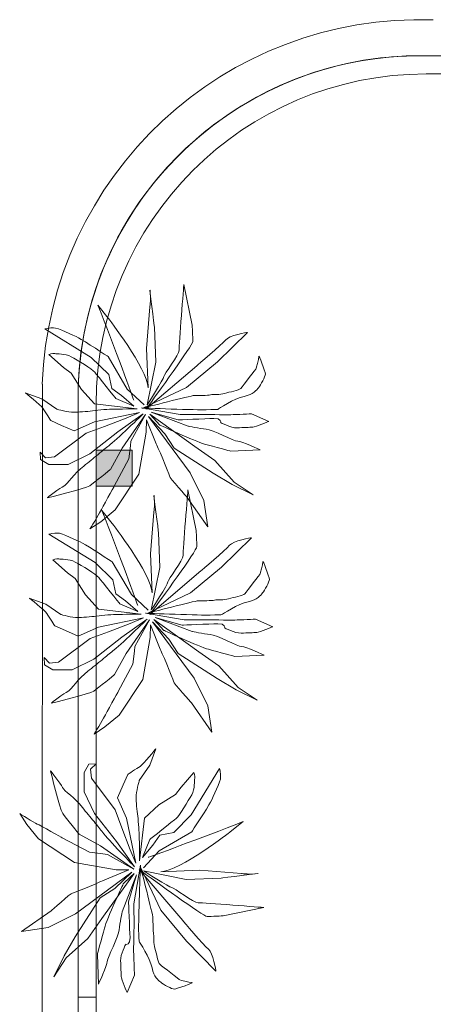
# Model space of a CAD drawing. Header units: millimetres. Extents: x 99250 to 122845, y -19292 to 18303.
# Tile 17 of 99: x 100057 to 101809, y 14136 to 18303. Entities that reach past the tile are written whole.
import ezdxf

# ---------------------------------------------------------------- set-up
doc = ezdxf.new("R2010")
doc.units = ezdxf.units.MM
doc.header["$MEASUREMENT"] = 0
doc.layers.add('IRISH HOUSE_HYD AIRPORT_DRAINAGE LAYOUT 1$0$GREY SCALE', color=8, linetype='Continuous')
doc.layers.add('IRISH HOUSE_HYD AIRPORT_DRAINAGE LAYOUT 1$0$GREYSCALE', color=8, linetype='Continuous', lineweight=0)
doc.layers.add('M-MEP-ELPR-EQUIP', color=6, linetype='Continuous', lineweight=20)

# ---------------------------------------------------------------- blocks, each defined once
blk = doc.blocks.new('IRISH HOUSE_HYD AIRPORT_DRAINAGE LAYOUT 1$0$FLOOR PLAN')
at = {"layer": 'IRISH HOUSE_HYD AIRPORT_DRAINAGE LAYOUT 1$0$GREYSCALE', "lineweight": 0, "ltscale": 0.25}
h = blk.add_hatch(color=8, dxfattribs=at)
h.dxf.hatch_style = 1
h.paths.add_polyline_path([(381, 16480.8), (381, 16328.4), (533.4, 16328.4), (533.4, 16480.8)])
at = {"layer": 'IRISH HOUSE_HYD AIRPORT_DRAINAGE LAYOUT 1$0$GREYSCALE', "color": 8, "lineweight": 0, "ltscale": 0.25}
for p, q in [((1701.8, 18149.4), (3932.4, 18149.4)), ((1806, 18149.4), (3932.4, 18149.4)), ((21163.6, 18149.4), (1806, 18149.4)), ((3932.4, 18073.2), (1778, 18073.2)), ((305.4, 16757.9), (305.1, 10115.7)), ((304.8, 14166.1), (304.8, 16752.4)), ((381, 16676.2), (381, 14166.1)), ((304.8, 14166.1), (304.8, 16665.9)), ((381, 16480.8), (533.4, 16480.8)), ((381, 16328.4), (381, 16480.8)), ((533.4, 16480.8), (533.4, 16328.4)), ((533.4, 16328.4), (381, 16328.4)), ((381, 14166.1), (304.8, 14166.1)), ((381, 14166.1), (381, 4141))]:
    blk.add_line(p, q, dxfattribs=at)
at = {"layer": 'IRISH HOUSE_HYD AIRPORT_DRAINAGE LAYOUT 1$0$GREYSCALE', "color": 8, "lineweight": 0, "ltscale": 0.2}
blk.add_line((153, 16760.7), (152.7, 10251.7), dxfattribs=at)
blk.add_arc((1751.6, 16703.2), 1599.7, 87.9509, 177.9393, dxfattribs=at)
at = {"layer": 'IRISH HOUSE_HYD AIRPORT_DRAINAGE LAYOUT 1$0$GREYSCALE', "color": 8, "lineweight": 0, "ltscale": 0.25}
for centre, radius, start, end in [((1751.6, 16703.2), 1447.3, 87.8468, 181.475), ((1751.6, 16702.7), 1447.6, 91.9701, 178.0299), ((1751.6, 16703.2), 1447.3, 87.8457, 177.8337), ((1778, 16676.2), 1397, 90, 180)]:
    blk.add_arc(centre, radius, start, end, dxfattribs=at)
at = {"layer": 'IRISH HOUSE_HYD AIRPORT_DRAINAGE LAYOUT 1$0$GREYSCALE', "color": 8, "lineweight": 0}
for points, knots in [([(597.2, 16672.9), (597.2, 16672.9), (668.1, 16782.7), (667.7, 16792), (667.4, 16801.3), (733, 16885.8), (732.2, 16904.6), (731.4, 16923.4), (752.4, 17181.7), (752.4, 17181.7)], [9, 9, 9, 9, 10, 10, 10, 11, 11, 11, 12, 12, 12, 12]), ([(608.6, 17087.9), (608.6, 17087.9), (613.3, 17129), (609, 17157), (604.7, 17185.1), (627.9, 17000.8), (627.9, 17000.8)], [5, 5, 5, 5, 6, 6, 6, 7, 7, 7, 7]), ([(787.6, 17010.4), (787.6, 17010.4), (789.8, 16957.2), (790.4, 16941.5), (791, 16927.5), (632.2, 16709.5), (598.2, 16662.7)], [13, 13, 13, 13, 14, 14, 14, 15, 15, 15, 15]), ([(163.4, 16994.4), (163.4, 16994.4), (185.2, 16998.4), (200.9, 16999.1), (216.6, 16999.7), (283.8, 16968), (306.3, 16956.3)], [129, 129, 129, 129, 130, 130, 130, 131, 131, 131, 131]), ([(1058.9, 16826.8), (1058.9, 16826.8), (1069.9, 16864.9), (1069.4, 16877.4), (1068.9, 16889.9), (1097.2, 16812.5), (1097.5, 16803.2), (1097.9, 16793.8), (1077.4, 16755.3), (1068.5, 16745.4)], [27, 27, 27, 27, 28, 28, 28, 29, 29, 29, 30, 30, 30, 30]), ([(582.1, 16659.8), (582.1, 16659.8), (780.9, 16711.8), (796.7, 16712.4), (812.3, 16713.1), (853.1, 16711.7), (865.6, 16715.2)], [22, 22, 22, 22, 23, 23, 23, 24, 24, 24, 24]), ([(214.9, 16654.2), (214.9, 16654.2), (265.7, 16640.6), (284.5, 16641.4), (303.3, 16642.1), (341, 16643.7), (365.9, 16647.8), (390.8, 16652), (437.9, 16653.9), (453.6, 16654.5), (469.2, 16655.2), (554, 16655.5), (554, 16655.5)], [110, 110, 110, 110, 111, 111, 111, 112, 112, 112, 113, 113, 113, 114, 114, 114, 114]), ([(896.4, 16653.7), (896.4, 16653.7), (874.5, 16652.9), (846.2, 16651.7), (817.9, 16650.6), (572.7, 16659.4), (572.7, 16659.4)], [32, 32, 32, 32, 33, 33, 33, 34, 34, 34, 34]), ([(834.4, 16632.4), (834.4, 16632.4), (925.5, 16629.8), (950.6, 16630.8), (975.7, 16631.9), (1038.4, 16634.4), (1038.4, 16634.4)], [36, 36, 36, 36, 37, 37, 37, 38, 38, 38, 38]), ([(908, 16597.7), (908, 16597.7), (913.5, 16616.7), (879, 16615.3), (844.6, 16613.9), (728.6, 16609.2), (728.6, 16609.2)], [42, 42, 42, 42, 43, 43, 43, 44, 44, 44, 44]), ([(1111.9, 16602.8), (1111.9, 16602.8), (1056.4, 16578.6), (1043.9, 16578.1), (1031.3, 16577.6), (1006.3, 16576.6), (978, 16575.4), (949.8, 16574.3), (908, 16597.7), (908, 16597.7)], [39, 39, 39, 39, 40, 40, 40, 41, 41, 41, 42, 42, 42, 42]), ([(846.4, 16570.1), (874.7, 16568.1), (964.7, 16518.4), (980.3, 16519), (996, 16519.7), (1076, 16482.1), (1076, 16482.1)], [47, 47, 47, 47, 48, 48, 48, 49, 49, 49, 49]), ([(767, 16281), (767, 16281), (691.5, 16362.8), (691.1, 16372.2), (690.8, 16381.5), (635.4, 16508.1), (635.4, 16508.1)], [67, 67, 67, 67, 68, 68, 68, 69, 69, 69, 69]), ([(614.3, 15804), (614.3, 15804), (685.1, 15913.7), (684.8, 15923.1), (684.4, 15932.4), (750, 16016.8), (749.2, 16035.7), (748.5, 16054.5), (769.4, 16312.8), (769.4, 16312.8)], [9, 9, 9, 9, 10, 10, 10, 11, 11, 11, 12, 12, 12, 12]), ([(625.6, 16219), (625.6, 16219), (630.3, 16260), (626, 16288.1), (621.7, 16316.1), (645, 16131.9), (645, 16131.9)], [5, 5, 5, 5, 6, 6, 6, 7, 7, 7, 7]), ([(180.4, 16125.4), (180.4, 16125.4), (202.2, 16129.5), (217.9, 16130.1), (233.7, 16130.8), (300.8, 16099), (323.3, 16087.3)], [129, 129, 129, 129, 130, 130, 130, 131, 131, 131, 131]), ([(804.6, 16141.5), (804.6, 16141.5), (806.8, 16088.2), (807.4, 16072.6), (808, 16058.5), (649.2, 15840.5), (615.2, 15793.8)], [13, 13, 13, 13, 14, 14, 14, 15, 15, 15, 15]), ([(1075.9, 15957.8), (1075.9, 15957.8), (1086.9, 15996), (1086.4, 16008.5), (1085.9, 16021), (1114.2, 15943.6), (1114.6, 15934.2), (1114.9, 15924.9), (1094.4, 15886.3), (1085.5, 15876.5)], [27, 27, 27, 27, 28, 28, 28, 29, 29, 29, 30, 30, 30, 30]), ([(599.1, 15790.8), (599.1, 15790.8), (798, 15842.9), (813.7, 15843.5), (829.3, 15844.1), (870.2, 15842.7), (882.6, 15846.3)], [22, 22, 22, 22, 23, 23, 23, 24, 24, 24, 24]), ([(232, 15785.3), (232, 15785.3), (282.7, 15771.7), (301.5, 15772.4), (320.3, 15773.2), (358, 15774.7), (382.9, 15778.9), (407.9, 15783.1), (454.9, 15785), (470.6, 15785.6), (486.2, 15786.2), (571, 15786.5), (571, 15786.5)], [110, 110, 110, 110, 111, 111, 111, 112, 112, 112, 113, 113, 113, 114, 114, 114, 114]), ([(913.4, 15784.8), (913.4, 15784.8), (891.5, 15783.9), (863.2, 15782.8), (834.9, 15781.6), (589.7, 15790.5), (589.7, 15790.5)], [32, 32, 32, 32, 33, 33, 33, 34, 34, 34, 34]), ([(851.4, 15763.4), (851.4, 15763.4), (942.5, 15760.9), (967.6, 15761.9), (992.7, 15762.9), (1055.4, 15765.5), (1055.4, 15765.5)], [36, 36, 36, 36, 37, 37, 37, 38, 38, 38, 38]), ([(925, 15728.7), (925, 15728.7), (930.6, 15747.8), (896, 15746.4), (861.6, 15745), (745.6, 15740.3), (745.6, 15740.3)], [42, 42, 42, 42, 43, 43, 43, 44, 44, 44, 44]), ([(1128.9, 15733.8), (1128.9, 15733.8), (1073.5, 15709.7), (1060.9, 15709.2), (1048.3, 15708.6), (1023.3, 15707.6), (995, 15706.5), (966.9, 15705.3), (925, 15728.7), (925, 15728.7)], [39, 39, 39, 39, 40, 40, 40, 41, 41, 41, 42, 42, 42, 42]), ([(863.4, 15701.1), (891.8, 15699.1), (981.7, 15649.4), (997.3, 15650.1), (1013, 15650.7), (1093, 15613.1), (1093, 15613.1)], [47, 47, 47, 47, 48, 48, 48, 49, 49, 49, 49]), ([(784.1, 15412.1), (784.1, 15412.1), (708.5, 15493.9), (708.1, 15503.3), (707.8, 15512.6), (652.4, 15639.1), (652.4, 15639.1)], [67, 67, 67, 67, 68, 68, 68, 69, 69, 69, 69]), ([(903.4, 15134.2), (903.4, 15134.2), (907.4, 15112.4), (908, 15096.6), (908.7, 15080.9), (876.9, 15013.7), (865.2, 14991.3)], [129, 129, 129, 129, 130, 130, 130, 131, 131, 131, 131]), ([(563.2, 15082.6), (563.2, 15082.6), (549.6, 15031.8), (550.3, 15013), (551.1, 14994.3), (552.6, 14956.6), (556.8, 14931.7), (561, 14906.7), (562.9, 14859.7), (563.5, 14844), (564.2, 14828.3), (564.5, 14743.5), (564.5, 14743.5)], [110, 110, 110, 110, 111, 111, 111, 112, 112, 112, 113, 113, 113, 114, 114, 114, 114]), ([(562.7, 14401.2), (562.7, 14401.2), (561.8, 14423.1), (560.7, 14451.3), (559.5, 14479.6), (568.4, 14724.9), (568.4, 14724.9)], [32, 32, 32, 32, 33, 33, 33, 34, 34, 34, 34]), ([(568.8, 14715.4), (568.8, 14715.4), (620.8, 14516.6), (621.4, 14500.9), (622.1, 14485.2), (620.7, 14444.4), (624.2, 14431.9)], [22, 22, 22, 22, 23, 23, 23, 24, 24, 24, 24]), ([(919.4, 14509.9), (919.4, 14509.9), (866.2, 14507.8), (850.5, 14507.1), (836.5, 14506.6), (618.5, 14665.3), (571.7, 14699.4)], [13, 13, 13, 13, 14, 14, 14, 15, 15, 15, 15]), ([(581.9, 14700.3), (581.9, 14700.3), (691.6, 14629.4), (701, 14629.8), (710.3, 14630.2), (794.7, 14564.6), (813.6, 14565.3), (832.4, 14566.1), (1090.7, 14545.2), (1090.7, 14545.2)], [9, 9, 9, 9, 10, 10, 10, 11, 11, 11, 12, 12, 12, 12]), ([(996.9, 14688.9), (996.9, 14688.9), (1038, 14684.3), (1066, 14688.6), (1094, 14692.9), (909.8, 14669.6), (909.8, 14669.6)], [5, 5, 5, 5, 6, 6, 6, 7, 7, 7, 7]), ([(190, 14530.5), (190, 14530.5), (271.8, 14606), (281.2, 14606.4), (290.5, 14606.8), (417.1, 14662.2), (417.1, 14662.2)], [67, 67, 67, 67, 68, 68, 68, 69, 69, 69, 69]), ([(506.7, 14389.5), (506.7, 14389.5), (525.7, 14384), (524.3, 14418.5), (522.9, 14452.9), (518.2, 14569), (518.2, 14569)], [42, 42, 42, 42, 43, 43, 43, 44, 44, 44, 44]), ([(541.3, 14463.1), (541.3, 14463.1), (538.8, 14372), (539.8, 14347), (540.8, 14321.9), (543.4, 14259.1), (543.4, 14259.1)], [36, 36, 36, 36, 37, 37, 37, 38, 38, 38, 38]), ([(479, 14451.2), (477, 14422.8), (427.4, 14332.8), (428, 14317.3), (428.6, 14301.6), (391.1, 14221.5), (391.1, 14221.5)], [47, 47, 47, 47, 48, 48, 48, 49, 49, 49, 49]), ([(511.7, 14185.7), (511.7, 14185.7), (487.6, 14241.1), (487.1, 14253.7), (486.6, 14266.3), (485.5, 14291.3), (484.4, 14319.6), (483.2, 14347.7), (506.7, 14389.5), (506.7, 14389.5)], [39, 39, 39, 39, 40, 40, 40, 41, 41, 41, 42, 42, 42, 42]), ([(735.8, 14238.7), (735.8, 14238.7), (773.9, 14227.6), (786.4, 14228.1), (798.9, 14228.6), (721.5, 14200.4), (712.2, 14200), (702.8, 14199.6), (664.3, 14220.1), (654.4, 14229.1)], [27, 27, 27, 27, 28, 28, 28, 29, 29, 29, 30, 30, 30, 30])]:
    blk.add_open_spline(points, degree=3, knots=knots, dxfattribs=at)
for points in [[(752.4, 17181.7), (752.4, 17181.7), (787.6, 17010.4), (787.6, 17010.4)], [(539.9, 16692.6), (539.9, 16692.6), (458.5, 16918.6), (388.5, 17094.7)], [(388.5, 17094.7), (388.5, 17094.7), (431.6, 17040), (431.6, 17040)], [(593.8, 16911.5), (593.8, 16911.5), (608.6, 17087.9), (608.6, 17087.9)], [(431.6, 17040), (431.6, 17040), (597.3, 16826.9), (600.6, 16745.3)], [(359.9, 16873.7), (359.9, 16873.7), (163.4, 16994.4), (163.4, 16994.4)], [(627.9, 17000.8), (627.9, 17000.8), (633.9, 16853.5), (633.9, 16853.5)], [(1021.2, 16979.1), (1021.2, 16979.1), (894.4, 16854.6), (894.4, 16854.6)], [(928.4, 16947.1), (943.2, 16966.6), (1021.2, 16979.1), (1021.2, 16979.1)], [(306.3, 16956.3), (328.7, 16944.7), (431.9, 16876.7), (431.9, 16876.7)], [(807.2, 16838.5), (807.2, 16838.5), (913.4, 16927.6), (928.4, 16947.1)], [(180.4, 16885.3), (180.4, 16885.3), (195.9, 16892.1), (205.4, 16889.5)], [(242.2, 16831.3), (242.2, 16831.3), (180.4, 16885.3), (180.4, 16885.3)], [(205.4, 16889.5), (214.8, 16886.7), (249.2, 16891.3), (274.9, 16876.5)], [(600.6, 16745.3), (600.6, 16745.3), (593.8, 16911.5), (593.8, 16911.5)], [(274.9, 16876.5), (300.7, 16861.9), (365, 16823.7), (374.9, 16811.5)], [(435, 16801.4), (435, 16801.4), (359.9, 16873.7), (359.9, 16873.7)], [(431.9, 16876.7), (431.9, 16876.7), (512.9, 16738.6), (512.9, 16738.6)], [(591.7, 16653.9), (591.7, 16653.9), (807.2, 16838.5), (807.2, 16838.5)], [(633.9, 16853.5), (633.9, 16853.5), (597.2, 16672.9), (597.2, 16672.9)], [(894.4, 16854.6), (894.4, 16854.6), (763.8, 16745.8), (763.8, 16745.8)], [(274.6, 16807.4), (274.6, 16807.4), (242.2, 16831.3), (242.2, 16831.3)], [(318.3, 16737), (318.3, 16737), (274.6, 16807.4), (274.6, 16807.4)], [(374.9, 16811.5), (384.9, 16799.3), (464.3, 16698.9), (464.3, 16698.9)], [(446.8, 16742.2), (446.8, 16742.2), (435, 16801.4), (435, 16801.4)], [(993.2, 16742.3), (1002.2, 16752.2), (1058.9, 16826.8), (1058.9, 16826.8)], [(155.1, 16658.1), (145.1, 16673.4), (80.2, 16724.2), (80.2, 16724.2)], [(80.2, 16724.2), (80.2, 16724.2), (150.3, 16698.7), (150.3, 16698.7)], [(374.2, 16676.4), (374.2, 16676.4), (318.3, 16737), (318.3, 16737)], [(488.9, 16712.5), (488.9, 16712.5), (446.8, 16742.2), (446.8, 16742.2)], [(540.9, 16667.5), (540.9, 16667.5), (488.9, 16712.5), (488.9, 16712.5)], [(512.9, 16738.6), (512.9, 16738.6), (584.6, 16672.4), (584.6, 16672.4)], [(763.8, 16745.8), (763.8, 16745.8), (582.1, 16659.8), (582.1, 16659.8)], [(865.6, 16715.2), (878, 16718.9), (903.3, 16713.6), (925, 16720.9)], [(925, 16720.9), (946.6, 16728), (984.2, 16732.6), (993.2, 16742.3)], [(1068.5, 16745.4), (1059.4, 16735.7), (1047.7, 16716.3), (1007.2, 16708.5)], [(150.3, 16698.7), (150.3, 16698.7), (214.9, 16654.2), (214.9, 16654.2)], [(554, 16655.5), (554, 16655.5), (374.2, 16676.4), (374.2, 16676.4)], [(464.3, 16698.9), (464.3, 16698.9), (540.9, 16667.5), (540.9, 16667.5)], [(1007.2, 16708.5), (966.7, 16700.5), (896.4, 16653.7), (896.4, 16653.7)], [(188.6, 16606.1), (188.6, 16606.1), (165.2, 16642.8), (155.1, 16658.1)], [(564, 16640.2), (564, 16640.2), (374.1, 16601.1), (374.1, 16601.1)], [(434.7, 16499.9), (462.2, 16519.9), (580, 16634.6), (580, 16634.6)], [(580, 16634.6), (580, 16634.6), (473.2, 16558), (473.2, 16558)], [(589.5, 16631.9), (589.5, 16631.9), (491.6, 16489.7), (491.6, 16489.7)], [(508.5, 16616), (508.5, 16616), (564, 16640.2), (564, 16640.2)], [(528.1, 16519.4), (528.1, 16519.4), (589.5, 16631.9), (589.5, 16631.9)], [(572.7, 16659.4), (572.7, 16659.4), (737.1, 16631.6), (737.1, 16631.6)], [(598.2, 16662.7), (594, 16657.1), (591.7, 16653.9), (591.7, 16653.9)], [(623.8, 16616.1), (623.8, 16616.1), (608.3, 16632.6), (608.3, 16632.6)], [(608.3, 16632.6), (608.3, 16632.6), (799.1, 16495.9), (799.1, 16495.9)], [(728.6, 16609.2), (728.6, 16609.2), (614.1, 16642.3), (614.1, 16642.3)], [(614.1, 16642.3), (614.1, 16642.3), (770.4, 16582.7), (770.4, 16582.7)], [(737.1, 16631.6), (737.1, 16631.6), (834.4, 16632.4), (834.4, 16632.4)], [(1038.4, 16634.4), (1038.4, 16634.4), (1111.9, 16602.8), (1111.9, 16602.8)], [(233.5, 16585.9), (233.5, 16585.9), (188.6, 16606.1), (188.6, 16606.1)], [(287.7, 16563), (287.7, 16563), (233.5, 16585.9), (233.5, 16585.9)], [(374.1, 16601.1), (374.1, 16601.1), (287.7, 16563), (287.7, 16563)], [(415.7, 16580.7), (415.7, 16580.7), (508.5, 16616), (508.5, 16616)], [(593.5, 16610), (593.5, 16610), (592.5, 16556.6), (592.5, 16556.6)], [(635.4, 16508.1), (635.4, 16508.1), (593.5, 16610), (593.5, 16610)], [(671.4, 16550.4), (671.4, 16550.4), (602.4, 16622.9), (602.4, 16622.9)], [(602.4, 16622.9), (602.4, 16622.9), (778.5, 16385.1), (778.5, 16385.1)], [(651, 16587.2), (651, 16587.2), (623.8, 16616.1), (623.8, 16616.1)], [(839.5, 16507), (798.2, 16517.8), (651, 16587.2), (651, 16587.2)], [(204.2, 16452.8), (204.2, 16452.8), (338.4, 16552.5), (338.4, 16552.5)], [(338.4, 16552.5), (338.4, 16552.5), (415.7, 16580.7), (415.7, 16580.7)], [(473.2, 16558), (473.2, 16558), (354.5, 16465.2), (354.5, 16465.2)], [(592.5, 16556.6), (592.5, 16556.6), (562.1, 16379.6), (562.1, 16379.6)], [(711.5, 16489.2), (711.5, 16489.2), (671.4, 16550.4), (671.4, 16550.4)], [(770.4, 16582.7), (770.4, 16582.7), (818, 16572), (846.4, 16570.1)], [(525.7, 16499.7), (525.7, 16499.7), (528.1, 16519.4), (528.1, 16519.4)], [(950.7, 16477), (950.7, 16477), (880.8, 16496.1), (839.5, 16507)], [(145.1, 16441), (145.1, 16441), (143.8, 16472.3), (143.8, 16472.3)], [(143.8, 16472.3), (143.8, 16472.3), (166.8, 16448.1), (166.8, 16448.1)], [(354.5, 16465.2), (354.5, 16465.2), (262.1, 16420.6), (262.1, 16420.6)], [(328.3, 16413.9), (349.1, 16429.7), (370, 16447.2), (389, 16463.1)], [(389, 16463.1), (406, 16477.4), (421.7, 16490.5), (434.7, 16499.9)], [(491.6, 16489.7), (491.6, 16489.7), (441.9, 16399.7), (441.9, 16399.7)], [(518.7, 16443.7), (518.7, 16443.7), (525.7, 16499.7), (525.7, 16499.7)], [(876, 16382.9), (876, 16382.9), (711.5, 16489.2), (711.5, 16489.2)], [(799.1, 16495.9), (799.1, 16495.9), (883.3, 16436.5), (883.3, 16436.5)], [(1076, 16482.1), (1076, 16482.1), (950.7, 16477), (950.7, 16477)], [(180.5, 16420.5), (180.5, 16420.5), (145.1, 16441), (145.1, 16441)], [(166.8, 16448.1), (166.8, 16448.1), (204.2, 16452.8), (204.2, 16452.8)], [(262.1, 16420.6), (262.1, 16420.6), (180.5, 16420.5), (180.5, 16420.5)], [(457.4, 16328.1), (457.4, 16328.1), (518.7, 16443.7), (518.7, 16443.7)], [(883.3, 16436.5), (883.3, 16436.5), (965.3, 16345.6), (965.3, 16345.6)], [(243.9, 16328.8), (259.3, 16335.8), (288.8, 16384), (328.3, 16413.9)], [(441.9, 16399.7), (441.9, 16399.7), (372, 16343.5), (353.7, 16330.2)], [(562.1, 16379.6), (562.1, 16379.6), (461.5, 16227.9), (461.5, 16227.9)], [(778.5, 16385.1), (778.5, 16385.1), (836.7, 16268.2), (836.7, 16268.2)], [(956.4, 16335.9), (956.4, 16335.9), (876, 16382.9), (876, 16382.9)], [(1046, 16292.4), (1046, 16292.4), (956.4, 16335.9), (956.4, 16335.9)], [(965.3, 16345.6), (965.3, 16345.6), (1046, 16292.4), (1046, 16292.4)], [(353.7, 16330.2), (335.4, 16317), (173.7, 16279), (173.7, 16279)], [(173.7, 16279), (173.7, 16279), (228.5, 16322), (243.9, 16328.8)], [(398.9, 16222.1), (404.7, 16234.9), (457.4, 16328.1), (457.4, 16328.1)], [(769.4, 16312.8), (769.4, 16312.8), (804.6, 16141.5), (804.6, 16141.5)], [(853.8, 16155.8), (853.8, 16155.8), (767, 16281), (767, 16281)], [(836.7, 16268.2), (836.7, 16268.2), (853.8, 16155.8), (853.8, 16155.8)], [(354.8, 16148.1), (354.8, 16148.1), (393.2, 16209.3), (398.9, 16222.1)], [(461.5, 16227.9), (461.5, 16227.9), (400.7, 16178.3), (400.7, 16178.3)], [(556.9, 15823.7), (556.9, 15823.7), (475.5, 16049.7), (405.5, 16225.7)], [(405.5, 16225.7), (405.5, 16225.7), (448.6, 16171), (448.6, 16171)], [(610.9, 16042.5), (610.9, 16042.5), (625.6, 16219), (625.6, 16219)], [(400.7, 16178.3), (400.7, 16178.3), (354.8, 16148.1), (354.8, 16148.1)], [(448.6, 16171), (448.6, 16171), (614.3, 15957.9), (617.6, 15876.4)], [(645, 16131.9), (645, 16131.9), (650.9, 15984.6), (650.9, 15984.6)], [(376.9, 16004.8), (376.9, 16004.8), (180.4, 16125.4), (180.4, 16125.4)], [(323.3, 16087.3), (345.7, 16075.7), (449, 16007.7), (449, 16007.7)], [(1038.2, 16110.2), (1038.2, 16110.2), (911.4, 15985.7), (911.4, 15985.7)], [(945.4, 16078.2), (960.3, 16097.6), (1038.2, 16110.2), (1038.2, 16110.2)], [(824.2, 15969.6), (824.2, 15969.6), (930.4, 16058.7), (945.4, 16078.2)], [(197.4, 16016.4), (197.4, 16016.4), (212.9, 16023.2), (222.4, 16020.5)], [(259.2, 15962.3), (259.2, 15962.3), (197.4, 16016.4), (197.4, 16016.4)], [(222.4, 16020.5), (231.8, 16017.8), (266.2, 16022.3), (292, 16007.5)], [(292, 16007.5), (317.7, 15992.9), (382.1, 15954.8), (391.9, 15942.5)], [(452, 15932.5), (452, 15932.5), (376.9, 16004.8), (376.9, 16004.8)], [(449, 16007.7), (449, 16007.7), (529.9, 15869.7), (529.9, 15869.7)], [(617.6, 15876.4), (617.6, 15876.4), (610.9, 16042.5), (610.9, 16042.5)], [(291.6, 15938.4), (291.6, 15938.4), (259.2, 15962.3), (259.2, 15962.3)], [(608.7, 15784.9), (608.7, 15784.9), (824.2, 15969.6), (824.2, 15969.6)], [(650.9, 15984.6), (650.9, 15984.6), (614.3, 15804), (614.3, 15804)], [(911.4, 15985.7), (911.4, 15985.7), (780.8, 15876.8), (780.8, 15876.8)], [(335.4, 15868.1), (335.4, 15868.1), (291.6, 15938.4), (291.6, 15938.4)], [(391.9, 15942.5), (401.9, 15930.4), (481.3, 15830), (481.3, 15830)], [(463.8, 15873.3), (463.8, 15873.3), (452, 15932.5), (452, 15932.5)], [(1010.3, 15873.4), (1019.2, 15883.3), (1075.9, 15957.8), (1075.9, 15957.8)], [(172.1, 15789.2), (162.1, 15804.5), (97.2, 15855.2), (97.2, 15855.2)], [(97.2, 15855.2), (97.2, 15855.2), (167.3, 15829.8), (167.3, 15829.8)], [(391.2, 15807.4), (391.2, 15807.4), (335.4, 15868.1), (335.4, 15868.1)], [(505.9, 15843.5), (505.9, 15843.5), (463.8, 15873.3), (463.8, 15873.3)], [(557.9, 15798.6), (557.9, 15798.6), (505.9, 15843.5), (505.9, 15843.5)], [(529.9, 15869.7), (529.9, 15869.7), (601.7, 15803.5), (601.7, 15803.5)], [(780.8, 15876.8), (780.8, 15876.8), (599.1, 15790.8), (599.1, 15790.8)], [(882.6, 15846.3), (895, 15850), (920.3, 15844.7), (942, 15851.9)], [(1024.2, 15839.6), (983.7, 15831.5), (913.4, 15784.8), (913.4, 15784.8)], [(942, 15851.9), (963.7, 15859.1), (1001.2, 15863.7), (1010.3, 15873.4)], [(1085.5, 15876.5), (1076.4, 15866.7), (1064.7, 15847.4), (1024.2, 15839.6)], [(167.3, 15829.8), (167.3, 15829.8), (232, 15785.3), (232, 15785.3)], [(571, 15786.5), (571, 15786.5), (391.2, 15807.4), (391.2, 15807.4)], [(481.3, 15830), (481.3, 15830), (557.9, 15798.6), (557.9, 15798.6)], [(205.6, 15737.2), (205.6, 15737.2), (182.2, 15773.9), (172.1, 15789.2)], [(581, 15771.3), (581, 15771.3), (391.1, 15732.1), (391.1, 15732.1)], [(451.7, 15631), (479.2, 15651), (597, 15765.7), (597, 15765.7)], [(597, 15765.7), (597, 15765.7), (490.2, 15689), (490.2, 15689)], [(606.5, 15762.9), (606.5, 15762.9), (508.6, 15620.8), (508.6, 15620.8)], [(525.6, 15747.1), (525.6, 15747.1), (581, 15771.3), (581, 15771.3)], [(545.1, 15650.5), (545.1, 15650.5), (606.5, 15762.9), (606.5, 15762.9)], [(589.7, 15790.5), (589.7, 15790.5), (754.1, 15762.7), (754.1, 15762.7)], [(615.2, 15793.8), (611, 15788.2), (608.7, 15784.9), (608.7, 15784.9)], [(688.4, 15681.4), (688.4, 15681.4), (619.4, 15754), (619.4, 15754)], [(619.4, 15754), (619.4, 15754), (795.5, 15516.2), (795.5, 15516.2)], [(640.8, 15747.2), (640.8, 15747.2), (625.4, 15763.7), (625.4, 15763.7)], [(625.4, 15763.7), (625.4, 15763.7), (816.1, 15626.9), (816.1, 15626.9)], [(745.6, 15740.3), (745.6, 15740.3), (631.2, 15773.3), (631.2, 15773.3)], [(631.2, 15773.3), (631.2, 15773.3), (787.4, 15713.7), (787.4, 15713.7)], [(754.1, 15762.7), (754.1, 15762.7), (851.4, 15763.4), (851.4, 15763.4)], [(1055.4, 15765.5), (1055.4, 15765.5), (1128.9, 15733.8), (1128.9, 15733.8)], [(250.5, 15717), (250.5, 15717), (205.6, 15737.2), (205.6, 15737.2)], [(304.7, 15694.1), (304.7, 15694.1), (250.5, 15717), (250.5, 15717)], [(391.1, 15732.1), (391.1, 15732.1), (304.7, 15694.1), (304.7, 15694.1)], [(355.4, 15683.6), (355.4, 15683.6), (432.7, 15711.8), (432.7, 15711.8)], [(432.7, 15711.8), (432.7, 15711.8), (525.6, 15747.1), (525.6, 15747.1)], [(610.5, 15741.1), (610.5, 15741.1), (609.5, 15687.6), (609.5, 15687.6)], [(652.4, 15639.1), (652.4, 15639.1), (610.5, 15741.1), (610.5, 15741.1)], [(668, 15718.3), (668, 15718.3), (640.8, 15747.2), (640.8, 15747.2)], [(856.5, 15638), (815.2, 15648.9), (668, 15718.3), (668, 15718.3)], [(787.4, 15713.7), (787.4, 15713.7), (835.1, 15703.1), (863.4, 15701.1)], [(221.2, 15583.9), (221.2, 15583.9), (355.4, 15683.6), (355.4, 15683.6)], [(490.2, 15689), (490.2, 15689), (371.5, 15596.3), (371.5, 15596.3)], [(609.5, 15687.6), (609.5, 15687.6), (579.1, 15510.6), (579.1, 15510.6)], [(728.5, 15620.3), (728.5, 15620.3), (688.4, 15681.4), (688.4, 15681.4)], [(406, 15594.1), (423.1, 15608.5), (438.7, 15621.5), (451.7, 15631)], [(535.7, 15574.8), (535.7, 15574.8), (542.7, 15630.7), (542.7, 15630.7)], [(542.7, 15630.7), (542.7, 15630.7), (545.1, 15650.5), (545.1, 15650.5)], [(967.7, 15608), (967.7, 15608), (897.8, 15627.2), (856.5, 15638)], [(162.1, 15572.1), (162.1, 15572.1), (160.8, 15603.4), (160.8, 15603.4)], [(160.8, 15603.4), (160.8, 15603.4), (183.8, 15579.2), (183.8, 15579.2)], [(371.5, 15596.3), (371.5, 15596.3), (279.1, 15551.7), (279.1, 15551.7)], [(345.3, 15545), (366.1, 15560.7), (387, 15578.2), (406, 15594.1)], [(508.6, 15620.8), (508.6, 15620.8), (458.9, 15530.8), (458.9, 15530.8)], [(893, 15513.9), (893, 15513.9), (728.5, 15620.3), (728.5, 15620.3)], [(816.1, 15626.9), (816.1, 15626.9), (900.3, 15567.6), (900.3, 15567.6)], [(1093, 15613.1), (1093, 15613.1), (967.7, 15608), (967.7, 15608)], [(197.5, 15551.5), (197.5, 15551.5), (162.1, 15572.1), (162.1, 15572.1)], [(183.8, 15579.2), (183.8, 15579.2), (221.2, 15583.9), (221.2, 15583.9)], [(279.1, 15551.7), (279.1, 15551.7), (197.5, 15551.5), (197.5, 15551.5)], [(260.9, 15459.9), (276.3, 15466.9), (305.8, 15515.1), (345.3, 15545)], [(474.4, 15459.2), (474.4, 15459.2), (535.7, 15574.8), (535.7, 15574.8)], [(900.3, 15567.6), (900.3, 15567.6), (982.4, 15476.7), (982.4, 15476.7)], [(458.9, 15530.8), (458.9, 15530.8), (389, 15474.5), (370.7, 15461.3)], [(579.1, 15510.6), (579.1, 15510.6), (478.5, 15358.9), (478.5, 15358.9)], [(795.5, 15516.2), (795.5, 15516.2), (853.7, 15399.3), (853.7, 15399.3)], [(973.4, 15466.9), (973.4, 15466.9), (893, 15513.9), (893, 15513.9)], [(370.7, 15461.3), (352.4, 15448), (190.7, 15410), (190.7, 15410)], [(1063, 15423.4), (1063, 15423.4), (973.4, 15466.9), (973.4, 15466.9)], [(982.4, 15476.7), (982.4, 15476.7), (1063, 15423.4), (1063, 15423.4)], [(190.7, 15410), (190.7, 15410), (245.5, 15453), (260.9, 15459.9)], [(415.9, 15353.2), (421.7, 15366), (474.4, 15459.2), (474.4, 15459.2)], [(870.8, 15286.9), (870.8, 15286.9), (784.1, 15412.1), (784.1, 15412.1)], [(853.7, 15399.3), (853.7, 15399.3), (870.8, 15286.9), (870.8, 15286.9)], [(371.8, 15279.1), (371.8, 15279.1), (410.2, 15340.4), (415.9, 15353.2)], [(478.5, 15358.9), (478.5, 15358.9), (417.7, 15309.3), (417.7, 15309.3)], [(417.7, 15309.3), (417.7, 15309.3), (371.8, 15279.1), (371.8, 15279.1)], [(567.1, 15142.5), (582.4, 15152.4), (633.2, 15217.4), (633.2, 15217.4)], [(633.2, 15217.4), (633.2, 15217.4), (607.7, 15147.3), (607.7, 15147.3)], [(329.5, 15117), (329.5, 15117), (350, 15152.4), (350, 15152.4)], [(350, 15152.4), (350, 15152.4), (381.3, 15153.7), (381.3, 15153.7)], [(381.3, 15153.7), (381.3, 15153.7), (357.1, 15130.8), (357.1, 15130.8)], [(357.1, 15130.8), (357.1, 15130.8), (361.8, 15093.3), (361.8, 15093.3)], [(515.1, 15108.9), (515.1, 15108.9), (551.8, 15132.4), (567.1, 15142.5)], [(607.7, 15147.3), (607.7, 15147.3), (563.2, 15082.6), (563.2, 15082.6)], [(782.7, 14937.7), (782.7, 14937.7), (903.4, 15134.2), (903.4, 15134.2)], [(239.2, 14943.8), (225.9, 14962.1), (187.9, 15123.9), (187.9, 15123.9)], [(187.9, 15123.9), (187.9, 15123.9), (230.9, 15069.1), (237.8, 15053.6)], [(329.6, 15035.5), (329.6, 15035.5), (329.5, 15117), (329.5, 15117)], [(361.8, 15093.3), (361.8, 15093.3), (461.5, 14959.2), (461.5, 14959.2)], [(494.9, 15064.1), (494.9, 15064.1), (515.1, 15108.9), (515.1, 15108.9)], [(740.3, 15055.3), (740.3, 15055.3), (794.3, 15117.1), (794.3, 15117.1)], [(798.5, 15092.2), (795.7, 15082.7), (800.2, 15048.3), (785.5, 15022.6)], [(794.3, 15117.1), (794.3, 15117.1), (801.1, 15101.6), (798.5, 15092.2)], [(237.8, 15053.6), (244.8, 15038.2), (293, 15008.8), (322.9, 14969.2)], [(472, 15009.9), (472, 15009.9), (494.9, 15064.1), (494.9, 15064.1)], [(716.4, 15022.9), (716.4, 15022.9), (740.3, 15055.3), (740.3, 15055.3)], [(374.2, 14943), (374.2, 14943), (329.6, 15035.5), (329.6, 15035.5)], [(510.1, 14923.4), (510.1, 14923.4), (472, 15009.9), (472, 15009.9)], [(646, 14979.2), (646, 14979.2), (716.4, 15022.9), (716.4, 15022.9)], [(785.5, 15022.6), (770.9, 14996.9), (732.7, 14932.5), (720.4, 14922.6)], [(322.9, 14969.2), (338.6, 14948.4), (356.1, 14927.6), (372, 14908.6)], [(585.4, 14923.4), (585.4, 14923.4), (646, 14979.2), (646, 14979.2)], [(865.2, 14991.3), (853.7, 14968.8), (785.7, 14865.6), (785.7, 14865.6)], [(87.2, 14896.9), (87.2, 14896.9), (57.1, 14942.7), (57.1, 14942.7)], [(57.1, 14942.7), (57.1, 14942.7), (118.3, 14904.4), (131.1, 14898.7)], [(308.7, 14855.7), (308.7, 14855.7), (252.4, 14925.6), (239.2, 14943.8)], [(467, 14824.4), (467, 14824.4), (374.2, 14943), (374.2, 14943)], [(461.5, 14959.2), (461.5, 14959.2), (489.7, 14881.8), (489.7, 14881.8)], [(549.2, 14733.6), (549.2, 14733.6), (510.1, 14923.4), (510.1, 14923.4)], [(564.5, 14743.5), (564.5, 14743.5), (585.4, 14923.4), (585.4, 14923.4)], [(720.4, 14922.6), (708.3, 14912.7), (607.9, 14833.3), (607.9, 14833.3)], [(710.4, 14862.5), (710.4, 14862.5), (782.7, 14937.7), (782.7, 14937.7)], [(136.9, 14836.1), (136.9, 14836.1), (87.2, 14896.9), (87.2, 14896.9)], [(131.1, 14898.7), (143.9, 14892.9), (237.1, 14840.1), (237.1, 14840.1)], [(372, 14908.6), (386.4, 14891.5), (399.4, 14875.9), (408.9, 14862.9)], [(489.7, 14881.8), (489.7, 14881.8), (525, 14789), (525, 14789)], [(601.6, 14757.7), (601.6, 14757.7), (827.6, 14839), (1003.6, 14909)], [(1003.6, 14909), (1003.6, 14909), (949, 14865.9), (949, 14865.9)], [(288.6, 14735.5), (288.6, 14735.5), (136.9, 14836.1), (136.9, 14836.1)], [(237.1, 14840.1), (237.1, 14840.1), (352.7, 14778.8), (352.7, 14778.8)], [(398.7, 14805.9), (398.7, 14805.9), (308.7, 14855.7), (308.7, 14855.7)], [(408.9, 14862.9), (428.9, 14835.3), (543.6, 14717.6), (543.6, 14717.6)], [(621.5, 14808.7), (621.5, 14808.7), (651.2, 14850.8), (651.2, 14850.8)], [(785.7, 14865.6), (785.7, 14865.6), (647.6, 14784.6), (647.6, 14784.6)], [(651.2, 14850.8), (651.2, 14850.8), (710.4, 14862.5), (710.4, 14862.5)], [(949, 14865.9), (949, 14865.9), (735.8, 14700.3), (654.3, 14696.9)], [(540.8, 14708.1), (540.8, 14708.1), (398.7, 14805.9), (398.7, 14805.9)], [(543.6, 14717.6), (543.6, 14717.6), (467, 14824.4), (467, 14824.4)], [(607.9, 14833.3), (607.9, 14833.3), (576.5, 14756.6), (576.5, 14756.6)], [(576.5, 14756.6), (576.5, 14756.6), (621.5, 14808.7), (621.5, 14808.7)], [(352.7, 14778.8), (352.7, 14778.8), (408.7, 14771.9), (408.7, 14771.9)], [(408.7, 14771.9), (408.7, 14771.9), (428.4, 14769.4), (428.4, 14769.4)], [(428.4, 14769.4), (428.4, 14769.4), (540.8, 14708.1), (540.8, 14708.1)], [(525, 14789), (525, 14789), (549.2, 14733.6), (549.2, 14733.6)], [(647.6, 14784.6), (647.6, 14784.6), (581.4, 14712.9), (581.4, 14712.9)], [(465.6, 14705), (465.6, 14705), (288.6, 14735.5), (288.6, 14735.5)], [(568.4, 14724.9), (568.4, 14724.9), (540.6, 14560.4), (540.6, 14560.4)], [(654.8, 14533.8), (654.8, 14533.8), (568.8, 14715.4), (568.8, 14715.4)], [(531.9, 14695.1), (531.9, 14695.1), (294.1, 14519.1), (294.1, 14519.1)], [(541.6, 14689.2), (541.6, 14689.2), (404.9, 14498.5), (404.9, 14498.5)], [(417.1, 14662.2), (417.1, 14662.2), (519, 14704.1), (519, 14704.1)], [(459.4, 14626.2), (459.4, 14626.2), (531.9, 14695.1), (531.9, 14695.1)], [(519, 14704.1), (519, 14704.1), (465.6, 14705), (465.6, 14705)], [(551.2, 14683.4), (551.2, 14683.4), (491.7, 14527.1), (491.7, 14527.1)], [(496.2, 14646.6), (496.2, 14646.6), (525.1, 14673.7), (525.1, 14673.7)], [(518.2, 14569), (518.2, 14569), (551.2, 14683.4), (551.2, 14683.4)], [(525.1, 14673.7), (525.1, 14673.7), (541.6, 14689.2), (541.6, 14689.2)], [(571.7, 14699.4), (566.1, 14703.6), (562.8, 14705.8), (562.8, 14705.8)], [(562.8, 14705.8), (562.8, 14705.8), (747.5, 14490.3), (747.5, 14490.3)], [(762.5, 14663.6), (762.5, 14663.6), (581.9, 14700.3), (581.9, 14700.3)], [(654.3, 14696.9), (654.3, 14696.9), (820.5, 14703.7), (820.5, 14703.7)], [(909.8, 14669.6), (909.8, 14669.6), (762.5, 14663.6), (762.5, 14663.6)], [(820.5, 14703.7), (820.5, 14703.7), (996.9, 14688.9), (996.9, 14688.9)], [(416, 14458), (426.8, 14499.4), (496.2, 14646.6), (496.2, 14646.6)], [(291.9, 14421.6), (291.9, 14421.6), (398.2, 14586.1), (398.2, 14586.1)], [(398.2, 14586.1), (398.2, 14586.1), (459.4, 14626.2), (459.4, 14626.2)], [(540.6, 14560.4), (540.6, 14560.4), (541.3, 14463.1), (541.3, 14463.1)], [(1090.7, 14545.2), (1090.7, 14545.2), (919.4, 14509.9), (919.4, 14509.9)], [(64.8, 14443.8), (64.8, 14443.8), (190, 14530.5), (190, 14530.5)], [(294.1, 14519.1), (294.1, 14519.1), (177.2, 14460.8), (177.2, 14460.8)], [(491.7, 14527.1), (491.7, 14527.1), (481, 14479.5), (479, 14451.2)], [(763.6, 14403.1), (763.6, 14403.1), (654.8, 14533.8), (654.8, 14533.8)], [(177.2, 14460.8), (177.2, 14460.8), (64.8, 14443.8), (64.8, 14443.8)], [(404.9, 14498.5), (404.9, 14498.5), (345.5, 14414.3), (345.5, 14414.3)], [(747.5, 14490.3), (747.5, 14490.3), (836.6, 14384.1), (856.1, 14369.2)], [(244.8, 14341.2), (244.8, 14341.2), (291.9, 14421.6), (291.9, 14421.6)], [(386, 14346.9), (386, 14346.9), (405.1, 14416.7), (416, 14458)], [(624.2, 14431.9), (627.9, 14419.6), (622.6, 14394.3), (629.8, 14372.6)], [(345.5, 14414.3), (345.5, 14414.3), (254.6, 14332.2), (254.6, 14332.2)], [(617.5, 14290.3), (609.5, 14330.9), (562.7, 14401.2), (562.7, 14401.2)], [(888.1, 14276.3), (888.1, 14276.3), (763.6, 14403.1), (763.6, 14403.1)], [(201.4, 14251.5), (201.4, 14251.5), (244.8, 14341.2), (244.8, 14341.2)], [(391.1, 14221.5), (391.1, 14221.5), (386, 14346.9), (386, 14346.9)], [(629.8, 14372.6), (637, 14350.9), (641.6, 14313.4), (651.3, 14304.3)], [(856.1, 14369.2), (875.6, 14354.3), (888.1, 14276.3), (888.1, 14276.3)], [(254.6, 14332.2), (254.6, 14332.2), (201.4, 14251.5), (201.4, 14251.5)], [(651.3, 14304.3), (661.2, 14295.4), (735.8, 14238.7), (735.8, 14238.7)], [(543.4, 14259.1), (543.4, 14259.1), (511.7, 14185.7), (511.7, 14185.7)], [(654.4, 14229.1), (644.7, 14238.1), (625.3, 14249.9), (617.5, 14290.3)]]:
    blk.add_open_spline(points, degree=3, dxfattribs=at)
blk = doc.blocks.new('IRISH HOUSE_HYD AIRPORT_DRAINAGE LAYOUT 1')
at = {"layer": 'IRISH HOUSE_HYD AIRPORT_DRAINAGE LAYOUT 1$0$GREY SCALE'}
blk.add_blockref('IRISH HOUSE_HYD AIRPORT_DRAINAGE LAYOUT 1$0$FLOOR PLAN', (0, 0), dxfattribs=at)

msp = doc.modelspace()

# ---------------------------------------------------------------- block references
at = {"layer": 'M-MEP-ELPR-EQUIP'}
msp.add_blockref('IRISH HOUSE_HYD AIRPORT_DRAINAGE LAYOUT 1', (100000, 0), dxfattribs=at)

doc.saveas('drawing.dxf')
